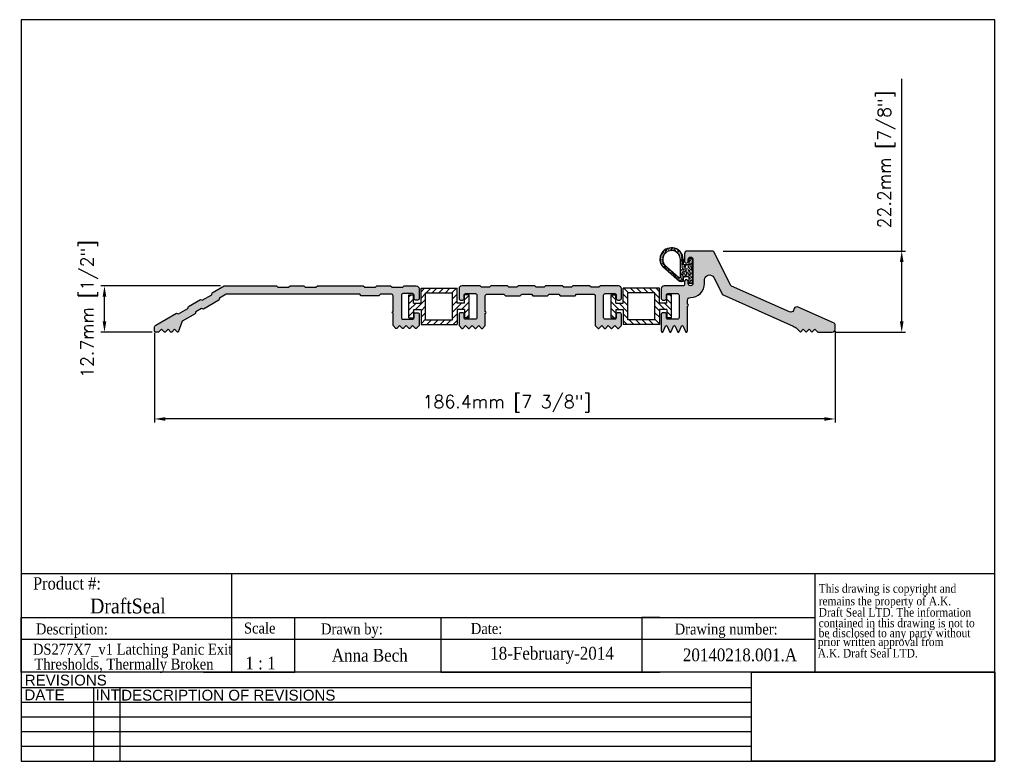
# Model space of a CAD drawing. Header units: millimetres. Extents: x 2362 to 2631, y 15 to 219.
import ezdxf
from ezdxf.enums import TextEntityAlignment as Align

# ---------------------------------------------------------------- set-up
doc = ezdxf.new("R2010")
doc.units = ezdxf.units.MM
doc.header["$MEASUREMENT"] = 0
doc.layers.add('AM_5', color=3, linetype='Continuous', lineweight=25)
doc.layers.add('BORDER', color=7, linetype='Continuous', lineweight=25)
for name, color, linetype in [('Current', 7, 'Continuous'), ('DRAWING', 7, 'Continuous'), ('DRAWING1', 5, 'Continuous'), ('FRAME', 7, 'Continuous')]:
    doc.layers.add(name, color=color, linetype=linetype)
doc.styles.add('DS GROUP', font='arial.ttf')
doc.styles.get("Standard").update_dxf_attribs({"font": 'ROMANS.SHX'})
doc.styles.add('TAG', font='GARA.TTF')
doc.dimstyles.new('AM_ISO$0', dxfattribs={"dimtxt": 1.5, "dimasz": 1.5, "dimexe": 1, "dimexo": 1, "dimgap": 1.5, "dimtad": 1, "dimdec": 0, "dimdsep": 46, "dimtxsty": 'Standard', "dimcen": 0, "dimclrd": 256, "dimclre": 256, "dimclrt": 2, "dimadec": 0, "dimazin": 2, "dimtp": 0.1, "dimtm": 0.1, "dimtfac": 0.71, "dimtdec": 0, "dimtmove": 0, "dimatfit": 3, "dimfxl": 1, "dimlwd": -1, "dimlwe": -1, "dimarcsym": 1})
picture_1 = doc.add_image_def('image1.bmp', size_in_pixel=(901, 331))

# ---------------------------------------------------------------- blocks, each defined once
blk = doc.blocks.new('A$C08671A0E')
at = {"layer": 'FRAME', "style": 'TAG'}
for s, p in [('This drawing is copyright and', (14.8, -52.3)), ('remains the property of A.K.', (14.8, -101.5)), ('Draft Seal LTD. The information', (14.8, -145.7)), ('contained in this drawing is not to  ', (14.8, -187.4)), ('be disclosed to any party without ', (14.8, -226.7)), (' prior written approval from', (0, -261.2)), (' A.K. Draft Seal LTD.', (0, -306.1))]:
    blk.add_text(s, height=33.819, dxfattribs=at).set_placement(p)
blk = doc.blocks.new('*D465')
at = {"layer": 'AM_5', "linetype": 'ByBlock', "transparency": 16777216}
for p, q in [((2416.67, 145.58), (2383.92, 145.58)), ((2384.92, 135.88), (2384.92, 142.58)), ((2398.02, 132.88), (2383.92, 132.88))]:
    blk.add_line(p, q, dxfattribs=at)
at = {"layer": 'AM_5', "transparency": 16777216}
for points in [[(2384.42, 142.58), (2385.42, 142.58), (2384.92, 145.58)], [(2384.42, 135.88), (2385.42, 135.88), (2384.92, 132.88)]]:
    blk.add_solid(points, dxfattribs=at)
at = {"layer": 'Defpoints', "color": 0, "transparency": 16777216}
for p in [(2384.92, 145.58), (2417.67, 145.58), (2399.02, 132.88)]:
    blk.add_point(p, dxfattribs=at)
at = {"layer": 'AM_5', "color": 7, "transparency": 16777216, "insert": (2380.75, 139.23), "char_height": 3.5, "attachment_point": 5, "rotation": 90}
blk.add_mtext('12.7mm [1/2"]', dxfattribs=at)
blk = doc.blocks.new('*D466')
at = {"layer": 'AM_5', "linetype": 'ByBlock', "transparency": 16777216}
for p, q in [((2398.62, 132.7), (2398.62, 108.11)), ((2585.06, 133.21), (2585.06, 108.11)), ((2582.06, 109.11), (2401.62, 109.11))]:
    blk.add_line(p, q, dxfattribs=at)
at = {"layer": 'AM_5', "transparency": 16777216}
for points in [[(2401.62, 109.61), (2401.62, 108.61), (2398.62, 109.11)], [(2582.06, 109.61), (2582.06, 108.61), (2585.06, 109.11)]]:
    blk.add_solid(points, dxfattribs=at)
at = {"layer": 'Defpoints', "color": 0, "transparency": 16777216}
for p in [(2398.62, 133.7), (2585.06, 134.21), (2398.62, 109.11)]:
    blk.add_point(p, dxfattribs=at)
at = {"layer": 'AM_5', "color": 7, "transparency": 16777216, "insert": (2495.12, 113.27), "char_height": 3.5, "attachment_point": 5}
blk.add_mtext('186.4mm [7 3/8"]', dxfattribs=at)
blk = doc.blocks.new('*D467')
at = {"layer": 'AM_5', "linetype": 'ByBlock', "transparency": 16777216}
for p, q in [((2603.29, 155.1), (2603.29, 202.27)), ((2554.34, 155.1), (2604.29, 155.1)), ((2603.29, 135.88), (2603.29, 152.1)), ((2585.26, 132.88), (2604.29, 132.88))]:
    blk.add_line(p, q, dxfattribs=at)
at = {"layer": 'AM_5', "transparency": 16777216}
for points in [[(2602.79, 152.1), (2603.79, 152.1), (2603.29, 155.1)], [(2602.79, 135.88), (2603.79, 135.88), (2603.29, 132.88)]]:
    blk.add_solid(points, dxfattribs=at)
at = {"layer": 'Defpoints', "color": 0, "transparency": 16777216}
for p in [(2553.34, 155.1), (2603.29, 155.1), (2584.26, 132.88)]:
    blk.add_point(p, dxfattribs=at)
at = {"layer": 'AM_5', "color": 7, "transparency": 16777216, "insert": (2599.12, 180.19), "char_height": 3.5, "attachment_point": 5, "rotation": 90}
blk.add_mtext('22.2mm [7/8"]', dxfattribs=at)

msp = doc.modelspace()

# ---------------------------------------------------------------- hatches: boundary and pattern name
msp.add_hatch(color=256).paths.add_polyline_path([(2454.85, 143.28), (2455.25, 142.88), (2460.11, 142.88), (2460.51, 143.28), (2463.55, 143.28, -0.414214), (2463.95, 142.88), (2463.95, 138.56, 1), (2463.95, 138.06), (2463.95, 134.67), (2464.74, 133.88), (2464.96, 133.88), (2465.75, 134.67), (2466.54, 133.88), (2466.75, 133.88), (2467.54, 134.67), (2468.33, 133.88), (2468.54, 133.88), (2469.33, 134.67), (2470.12, 133.88), (2470.33, 133.88), (2471.12, 134.67), (2471.12, 137.8, 0.414214), (2470.72, 138.2), (2470.12, 138.2, 0.414214), (2469.72, 137.8), (2469.72, 136.85, -0.414214), (2469.32, 136.45), (2466.65, 136.45, -0.414214), (2466.25, 136.85), (2466.25, 143.05, -0.414214), (2466.65, 143.45), (2469.32, 143.45, -0.414214), (2469.72, 143.05), (2469.72, 142.1, 0.414214), (2470.12, 141.7), (2470.72, 141.7, 0.414214), (2471.12, 142.1), (2471.12, 144.78, 0.414214), (2470.32, 145.58), (2467.05, 145.58), (2466.65, 145.18), (2463.7, 145.18), (2463.3, 145.58), (2459.55, 145.58), (2459.15, 145.18), (2456.2, 145.18), (2455.8, 145.58), (2443.25, 145.58), (2442.85, 145.18), (2439.9, 145.18), (2439.5, 145.58), (2435.75, 145.58), (2435.35, 145.18), (2432.4, 145.18), (2432, 145.58), (2417.67, 145.58), (2414.43, 143.71), (2414.28, 143.16), (2411.72, 141.69), (2411.18, 141.83), (2407.93, 139.96), (2407.78, 139.41), (2405.23, 137.94), (2404.68, 138.08), (2399.02, 134.81, 0.26795), (2398.62, 134.12), (2398.62, 133.28, 0.414214), (2399.02, 132.88), (2399.75, 132.88), (2400.54, 133.67), (2401.33, 132.88), (2401.54, 132.88), (2402.33, 133.67), (2403.12, 132.88), (2403.33, 132.88), (2404.12, 133.67), (2404.91, 132.88), (2405.07, 132.88), (2406.23, 135.86), (2409.76, 137.9), (2409.91, 138.44), (2411.5, 139.36), (2412.05, 139.22), (2416.25, 141.65), (2416.4, 142.19), (2418.29, 143.28)])
at = {"layer": 'Current'}
for points in [[(2549.28, 147.22, -0.788336), (2551.83, 147.84), (2554.17, 143.25, 0.171831), (2554.35, 143.08), (2573.6, 134.51, -0.091887), (2574.56, 133.85), (2575.53, 132.88), (2576.32, 133.67), (2577.11, 132.88), (2577.9, 133.67), (2578.69, 132.88), (2579.48, 133.67), (2580.27, 132.88), (2584.26, 132.88, 0.414214), (2585.06, 133.68), (2585.06, 134.73, 0.296213), (2584.59, 135.45), (2574.91, 139.76, 0.414214), (2573.85, 139.36), (2573.63, 138.84, -0.414214), (2572.58, 138.44), (2556.67, 145.53, -0.171831), (2556.49, 145.7), (2551.81, 154.89, 0.282029), (2551.47, 155.1), (2544.57, 155.1, 0.414214), (2543.78, 154.31), (2543.78, 152.34, 1), (2544.8, 152.34), (2544.8, 152.83, -1), (2546.1, 152.83), (2546.1, 146.23, -1), (2544.8, 146.23), (2544.8, 146.72, 1), (2543.78, 146.72), (2543.78, 145.96, -0.414214), (2543.4, 145.58), (2538.22, 145.58, 0.414214), (2537.43, 144.79), (2537.43, 142.08, 0.414214), (2537.81, 141.7), (2538.45, 141.7, 0.414214), (2538.83, 142.08), (2538.83, 143.07, -0.414214), (2539.21, 143.45), (2541.92, 143.45, -0.414214), (2542.3, 143.07), (2542.3, 136.83, -0.414214), (2541.92, 136.45), (2539.21, 136.45, -0.414214), (2538.83, 136.83), (2538.83, 137.82, 0.414214), (2538.45, 138.2), (2537.81, 138.2, 0.414214), (2537.43, 137.82), (2537.43, 133.21), (2537.5, 133.03, 0.661886), (2537.96, 133.03), (2538.59, 134.52, -0.661886), (2539.06, 134.52), (2539.69, 133.03, 0.661886), (2540.15, 133.03), (2540.78, 134.52, -0.661886), (2541.25, 134.52), (2541.88, 133.03, 0.661886), (2542.34, 133.03), (2542.97, 134.52, -0.661886), (2543.43, 134.52), (2544.06, 133.03, 0.661886), (2544.52, 133.03), (2544.6, 133.21), (2544.6, 140.02, 1), (2544.6, 140.52), (2544.6, 141.6, -0.414214), (2545.4, 142.4), (2545.45, 142.4, 0.414214), (2549.28, 146.23)], [(2501.85, 143.28), (2502.25, 142.88), (2506.3, 142.88), (2506.7, 143.28), (2509.35, 143.28), (2509.75, 142.88), (2513.8, 142.88), (2514.2, 143.28), (2518.93, 143.28, -0.414214), (2519.33, 142.88), (2519.33, 134.67), (2520.12, 133.88), (2520.34, 133.88), (2521.13, 134.67), (2521.92, 133.88), (2522.13, 133.88), (2522.92, 134.67), (2523.71, 133.88), (2523.92, 133.88), (2524.71, 134.67), (2525.5, 133.88), (2525.71, 133.88), (2526.5, 134.67), (2526.5, 137.8, 0.414214), (2526.1, 138.2), (2525.5, 138.2, 0.414214), (2525.1, 137.8), (2525.1, 136.85, -0.414214), (2524.7, 136.45), (2522.03, 136.45, -0.414214), (2521.63, 136.85), (2521.63, 143.05, -0.414214), (2522.03, 143.45), (2524.7, 143.45, -0.414214), (2525.1, 143.05), (2525.1, 142.1, 0.414214), (2525.5, 141.7), (2526.1, 141.7, 0.414214), (2526.5, 142.1), (2526.5, 144.78, 0.414214), (2525.7, 145.58), (2520.75, 145.58), (2520.35, 145.18), (2518.2, 145.18), (2517.8, 145.58), (2513.25, 145.58), (2512.85, 145.18), (2510.7, 145.18), (2510.3, 145.58), (2505.75, 145.58), (2505.35, 145.18), (2503.2, 145.18), (2502.8, 145.58), (2498.25, 145.58), (2497.85, 145.18), (2495.7, 145.18), (2495.3, 145.58), (2490.75, 145.58), (2490.35, 145.18), (2488.2, 145.18), (2487.8, 145.58), (2482.85, 145.58, 0.414214), (2482.05, 144.78), (2482.05, 142.1, 0.414214), (2482.45, 141.7), (2483.05, 141.7, 0.414214), (2483.45, 142.1), (2483.45, 143.05, -0.414214), (2483.85, 143.45), (2486.52, 143.45, -0.414214), (2486.92, 143.05), (2486.92, 136.85, -0.414214), (2486.52, 136.45), (2483.85, 136.45, -0.414214), (2483.45, 136.85), (2483.45, 137.8, 0.414214), (2483.05, 138.2), (2482.45, 138.2, 0.414214), (2482.05, 137.8), (2482.05, 134.67), (2482.84, 133.88), (2483.05, 133.88), (2483.84, 134.67), (2484.63, 133.88), (2484.84, 133.88), (2485.63, 134.67), (2486.42, 133.88), (2486.63, 133.88), (2487.42, 134.67), (2488.21, 133.88), (2488.43, 133.88), (2489.22, 134.67), (2489.22, 138.06, 1), (2489.22, 138.56), (2489.22, 142.88, -0.414214), (2489.62, 143.28), (2494.35, 143.28), (2494.75, 142.88), (2498.8, 142.88), (2499.2, 143.28)]]:
    msp.add_hatch(color=256, dxfattribs=at).paths.add_polyline_path(points)
at = {"layer": 'DRAWING1'}
h = msp.add_hatch(dxfattribs=at)
h.set_pattern_fill('AR-SAND', color=256, scale=0.0125, angle=270, style=0)
h.set_pattern_definition([(307.5, (2468.3581, 245.53916), (0.6117665, 0.0200004), [0, -0.4826, 0, -0.53975, 0, -0.5159375]), (277.5, (2468.3581, 245.5392), (0.8960314, -0.561904), [0, -0.26035, 0, -0.434975, 0, -0.1666875]), (237.5, (2468.3581, 245.9297), (0.0017965, -0.9887405), [0, -0.15875, 0, -0.5715, 0, -0.746125]), (227.5, (2468.3581, 245.9297), (0.2786617, -0.9544456), [0, -0.079375, 0, -0.37465, 0, -0.428625])])
h.paths.add_polyline_path([(2537.85, 150.75), (2542.4, 146.74), (2543.42, 146.74), (2543.42, 148.01), (2544.94, 148.01), (2544.94, 146.23), (2545.96, 146.23), (2545.96, 153.09), (2544.94, 153.09), (2544.94, 151.57), (2544.94, 151.31), (2543.42, 151.31), (2543.42, 152.84, 1.441639)])
h.paths.add_polyline_path([(2542.66, 152.84), (2542.66, 148.09, -0.641543), (2542.24, 147.9), (2538.39, 151.29, -1.426684)], flags=16)

# ---------------------------------------------------------------- linework, layer by layer
for p, q in [((2362.06, 66.79), (2579.51, 66.79)), ((2419.68, 66.79), (2419.68, 54.73)), ((2579.51, 66.79), (2579.51, 39.73)), ((2362.06, 39.73), (2362.06, 54.73)), ((2362.06, 54.73), (2579.51, 54.73)), ((2362.06, 54.73), (2362.06, 49.73)), ((2362.06, 54.73), (2362.06, 48.73)), ((2362.06, 54.73), (2412.06, 54.73)), ((2419.68, 54.73), (2419.68, 39.73)), ((2437.06, 39.73), (2437.06, 54.73)), ((2437.06, 54.73), (2477.06, 54.73)), ((2477.06, 54.73), (2477.06, 39.73)), ((2537.06, 54.73), (2532.06, 54.73)), ((2532.06, 54.73), (2532.06, 39.73)), ((2362.06, 48.73), (2362.06, 50.23)), ((2362.06, 48.73), (2579.51, 48.73)), ((2362.06, 39.73), (2362.06, 42.73)), ((2412.06, 39.73), (2437.06, 39.73)), ((2477.06, 39.73), (2537.06, 39.73))]:
    msp.add_line(p, q)
msp.add_lwpolyline([(2459.55, 145.58), (2463.3, 145.58), (2463.7, 145.18), (2466.65, 145.18), (2467.05, 145.58), (2470.32, 145.58, -0.414214), (2471.12, 144.78), (2471.12, 142.1, -0.414214), (2470.72, 141.7), (2470.12, 141.7, -0.414214), (2469.72, 142.1), (2469.72, 143.05, 0.414214), (2469.32, 143.45), (2466.65, 143.45, 0.414214), (2466.25, 143.05), (2466.25, 136.85, 0.414214), (2466.65, 136.45), (2469.32, 136.45, 0.414214), (2469.72, 136.85), (2469.72, 137.8, -0.414214), (2470.12, 138.2), (2470.72, 138.2, -0.414214), (2471.12, 137.8), (2471.12, 134.67), (2470.33, 133.88), (2470.12, 133.88), (2469.33, 134.67), (2468.54, 133.88), (2468.33, 133.88), (2467.54, 134.67), (2466.75, 133.88), (2466.54, 133.88), (2465.75, 134.67), (2464.96, 133.88), (2464.74, 133.88), (2463.95, 134.67), (2463.95, 138.06, -1), (2463.95, 138.56), (2463.95, 142.88, 0.414214), (2463.55, 143.28), (2460.51, 143.28), (2460.11, 142.88), (2455.25, 142.88), (2454.85, 143.28), (2418.29, 143.28), (2416.4, 142.19), (2416.25, 141.65), (2412.05, 139.22), (2411.5, 139.36), (2409.91, 138.44), (2409.76, 137.9), (2406.23, 135.86), (2405.07, 132.88), (2404.91, 132.88), (2404.12, 133.67), (2403.33, 132.88), (2403.12, 132.88), (2402.33, 133.67), (2401.54, 132.88), (2401.33, 132.88), (2400.54, 133.67), (2399.75, 132.88), (2399.02, 132.88, -0.414214), (2398.62, 133.28), (2398.62, 134.12, -0.26795), (2399.02, 134.81), (2404.68, 138.08), (2405.23, 137.94), (2407.78, 139.41), (2407.93, 139.96), (2411.18, 141.83), (2411.72, 141.69), (2414.28, 143.16), (2414.43, 143.71), (2417.67, 145.58), (2432, 145.58), (2432.4, 145.18), (2435.35, 145.18), (2435.75, 145.58), (2439.5, 145.58), (2439.9, 145.18), (2442.85, 145.18), (2443.25, 145.58), (2455.8, 145.58), (2456.2, 145.18), (2459.15, 145.18)], format="xyb", close=True)
at = {"layer": 'BORDER'}
for p, q in [((2362.06, 218.5), (2362.06, 15.3)), ((2628.76, 218.5), (2362.06, 218.5)), ((2628.76, 15.3), (2628.76, 218.5)), ((2579.51, 66.79), (2628.76, 66.79)), ((2628.76, 39.73), (2362.06, 39.73)), ((2562.14, 35.42), (2362.06, 35.42)), ((2381.93, 35.42), (2381.93, 15.3)), ((2389.14, 35.42), (2389.14, 15.3)), ((2562.14, 31.4), (2362.06, 31.4)), ((2562.14, 27.37), (2362.06, 27.37)), ((2562.14, 23.35), (2362.06, 23.35)), ((2562.14, 19.33), (2362.06, 19.33)), ((2362.06, 15.3), (2628.76, 15.3))]:
    msp.add_line(p, q, dxfattribs=at)
at = {"layer": 'Current'}
for p, q in [((2468.32, 136.78), (2468.32, 143.13)), ((2468.32, 143.13), (2469.59, 143.13)), ((2468.32, 142.64), (2468.8, 143.13)), ((2469.59, 140.84), (2469.59, 143.13)), ((2471.62, 144.9), (2481.52, 144.9)), ((2471.62, 140.84), (2471.62, 144.9)), ((2471.62, 143.98), (2472.54, 144.9)), ((2471.62, 142.18), (2472.89, 143.45)), ((2472.89, 136.27), (2472.89, 143.63)), ((2472.89, 143.63), (2480.25, 143.63)), ((2473.07, 143.63), (2474.34, 144.9)), ((2474.7, 143.63), (2475.97, 144.9)), ((2476.5, 143.63), (2477.77, 144.9)), ((2478.29, 143.63), (2479.56, 144.9)), ((2480.09, 143.63), (2481.36, 144.9)), ((2480.25, 136.27), (2480.25, 143.63)), ((2480.25, 142), (2481.52, 143.27)), ((2481.52, 140.84), (2481.52, 144.9)), ((2483.56, 140.84), (2483.56, 143.13)), ((2484.83, 143.13), (2483.56, 143.13)), ((2483.56, 141.71), (2484.83, 142.98)), ((2484.83, 136.78), (2484.83, 143.13)), ((2523.72, 143.13), (2524.99, 143.13)), ((2523.72, 136.78), (2523.72, 143.13)), ((2524.99, 141.71), (2523.72, 142.98)), ((2524.99, 140.84), (2524.99, 143.13)), ((2536.93, 144.9), (2527.03, 144.9)), ((2527.03, 140.84), (2527.03, 144.9)), ((2528.3, 142), (2527.03, 143.27)), ((2528.46, 143.63), (2527.19, 144.9)), ((2535.66, 143.63), (2528.3, 143.63)), ((2528.3, 136.27), (2528.3, 143.63)), ((2530.26, 143.63), (2528.99, 144.9)), ((2532.05, 143.63), (2530.78, 144.9)), ((2533.85, 143.63), (2532.58, 144.9)), ((2535.48, 143.63), (2534.21, 144.9)), ((2535.66, 136.27), (2535.66, 143.63)), ((2536.93, 142.18), (2535.66, 143.45)), ((2536.93, 143.98), (2536.01, 144.9)), ((2536.93, 140.84), (2536.93, 144.9)), ((2538.96, 140.84), (2538.96, 143.13)), ((2540.23, 143.13), (2538.96, 143.13)), ((2540.23, 142.64), (2539.75, 143.13)), ((2540.23, 136.78), (2540.23, 143.13)), ((2468.32, 140.68), (2469.59, 141.95)), ((2468.32, 138.88), (2470.28, 140.84)), ((2469.59, 140.84), (2471.62, 140.84)), ((2470.13, 139.06), (2472.89, 141.82)), ((2480.25, 140.21), (2481.52, 141.48)), ((2480.25, 138.41), (2482.68, 140.84)), ((2483.56, 140.84), (2481.52, 140.84)), ((2482.7, 139.06), (2484.83, 141.19)), ((2525.85, 139.06), (2523.72, 141.19)), ((2524.99, 140.84), (2527.03, 140.84)), ((2528.3, 138.41), (2525.87, 140.84)), ((2528.3, 140.21), (2527.03, 141.48)), ((2538.42, 139.06), (2535.66, 141.82)), ((2538.96, 140.84), (2536.93, 140.84)), ((2540.23, 138.88), (2538.27, 140.84)), ((2540.23, 140.68), (2538.96, 141.95)), ((2468.32, 137.25), (2469.59, 138.52)), ((2469.59, 139.06), (2471.62, 139.06)), ((2469.59, 139.06), (2469.59, 136.78)), ((2471.62, 138.76), (2472.89, 140.03)), ((2471.62, 139.06), (2471.62, 135)), ((2471.62, 136.96), (2472.89, 138.23)), ((2480.25, 136.62), (2481.52, 137.89)), ((2481.52, 139.06), (2481.52, 135)), ((2483.56, 139.06), (2481.52, 139.06)), ((2483.56, 138.12), (2484.83, 139.39)), ((2483.56, 139.06), (2483.56, 136.78)), ((2484.01, 136.78), (2484.83, 137.6)), ((2524.99, 138.12), (2523.72, 139.39)), ((2524.54, 136.78), (2523.72, 137.6)), ((2524.99, 139.06), (2527.03, 139.06)), ((2524.99, 139.06), (2524.99, 136.78)), ((2527.03, 139.06), (2527.03, 135)), ((2528.3, 136.62), (2527.03, 137.89)), ((2536.93, 138.76), (2535.66, 140.03)), ((2536.93, 136.96), (2535.66, 138.23)), ((2538.96, 139.06), (2536.93, 139.06)), ((2536.93, 139.06), (2536.93, 135)), ((2538.96, 139.06), (2538.96, 136.78)), ((2540.23, 137.25), (2538.96, 138.52)), ((2468.32, 136.78), (2469.59, 136.78)), ((2471.62, 135.16), (2472.89, 136.43)), ((2471.62, 135), (2481.52, 135)), ((2472.89, 136.27), (2480.25, 136.27)), ((2473.25, 135), (2474.52, 136.27)), ((2475.04, 135), (2476.31, 136.27)), ((2476.84, 135), (2478.11, 136.27)), ((2478.64, 135), (2479.91, 136.27)), ((2480.43, 135), (2481.52, 136.09)), ((2484.83, 136.78), (2483.56, 136.78)), ((2523.72, 136.78), (2524.99, 136.78)), ((2528.12, 135), (2527.03, 136.09)), ((2536.93, 135), (2527.03, 135)), ((2535.66, 136.27), (2528.3, 136.27)), ((2529.91, 135), (2528.64, 136.27)), ((2531.71, 135), (2530.44, 136.27)), ((2533.51, 135), (2532.24, 136.27)), ((2535.3, 135), (2534.03, 136.27)), ((2536.93, 135.16), (2535.66, 136.43)), ((2540.23, 136.78), (2538.96, 136.78))]:
    msp.add_line(p, q, dxfattribs=at)
at = {"layer": 'DRAWING'}
for points in [[(2537.81, 141.7), (2538.45, 141.7, 0.414214), (2538.83, 142.08), (2538.83, 143.07, -0.414214), (2539.21, 143.45), (2541.92, 143.45, -0.414214), (2542.3, 143.07), (2542.3, 136.83, -0.414214), (2541.92, 136.45), (2539.21, 136.45, -0.414214), (2538.83, 136.83), (2538.83, 137.82, 0.414214), (2538.45, 138.2), (2537.81, 138.2, 0.414214), (2537.43, 137.82), (2537.43, 133.21), (2537.5, 133.03, 0.661886), (2537.96, 133.03), (2538.59, 134.52, -0.661886), (2539.06, 134.52), (2539.69, 133.03, 0.661886), (2540.15, 133.03), (2540.78, 134.52, -0.661886), (2541.25, 134.52), (2541.88, 133.03, 0.661886), (2542.34, 133.03), (2542.97, 134.52, -0.661886), (2543.43, 134.52), (2544.06, 133.03, 0.661886), (2544.52, 133.03), (2544.6, 133.21), (2544.6, 140.02, 1), (2544.6, 140.52), (2544.6, 141.6, -0.414214), (2545.4, 142.4), (2545.45, 142.4, 0.414214), (2549.28, 146.23), (2549.28, 147.22, -0.788336), (2551.83, 147.84), (2554.17, 143.25, 0.171831), (2554.35, 143.08), (2573.6, 134.51, -0.091887), (2574.56, 133.85), (2575.53, 132.88), (2576.32, 133.67), (2577.11, 132.88), (2577.9, 133.67), (2578.69, 132.88), (2579.48, 133.67), (2580.27, 132.88), (2584.26, 132.88, 0.414214), (2585.06, 133.68), (2585.06, 134.73, 0.296213), (2584.59, 135.45), (2574.91, 139.76, 0.414214), (2573.85, 139.36), (2573.63, 138.84, -0.414214), (2572.58, 138.44), (2556.67, 145.53, -0.171831), (2556.49, 145.7), (2551.81, 154.89, 0.282029), (2551.47, 155.1), (2544.57, 155.1, 0.414214), (2543.78, 154.31), (2543.78, 152.34, 1), (2544.8, 152.34), (2544.8, 152.83, -1), (2546.1, 152.83), (2546.1, 146.23, -1), (2544.8, 146.23), (2544.8, 146.72, 1), (2543.78, 146.72), (2543.78, 145.96, -0.414214), (2543.4, 145.58), (2538.22, 145.58, 0.414214), (2537.43, 144.79), (2537.43, 142.08, 0.414214)], [(2494.35, 143.28), (2494.75, 142.88), (2498.8, 142.88), (2499.2, 143.28), (2501.85, 143.28), (2502.25, 142.88), (2506.3, 142.88), (2506.7, 143.28), (2509.35, 143.28), (2509.75, 142.88), (2513.8, 142.88), (2514.2, 143.28), (2518.93, 143.28, -0.414214), (2519.33, 142.88), (2519.33, 134.67), (2520.12, 133.88), (2520.34, 133.88), (2521.13, 134.67), (2521.92, 133.88), (2522.13, 133.88), (2522.92, 134.67), (2523.71, 133.88), (2523.92, 133.88), (2524.71, 134.67), (2525.5, 133.88), (2525.71, 133.88), (2526.5, 134.67), (2526.5, 137.8, 0.414214), (2526.1, 138.2), (2525.5, 138.2, 0.414214), (2525.1, 137.8), (2525.1, 136.85, -0.414214), (2524.7, 136.45), (2522.03, 136.45, -0.414214), (2521.63, 136.85), (2521.63, 143.05, -0.414214), (2522.03, 143.45), (2524.7, 143.45, -0.414214), (2525.1, 143.05), (2525.1, 142.1, 0.414214), (2525.5, 141.7), (2526.1, 141.7, 0.414214), (2526.5, 142.1), (2526.5, 144.78, 0.414214), (2525.7, 145.58), (2520.75, 145.58), (2520.35, 145.18), (2518.2, 145.18), (2517.8, 145.58), (2513.25, 145.58), (2512.85, 145.18), (2510.7, 145.18), (2510.3, 145.58), (2505.75, 145.58), (2505.35, 145.18), (2503.2, 145.18), (2502.8, 145.58), (2498.25, 145.58), (2497.85, 145.18), (2495.7, 145.18), (2495.3, 145.58), (2490.75, 145.58), (2490.35, 145.18), (2488.2, 145.18), (2487.8, 145.58), (2482.85, 145.58, 0.414214), (2482.05, 144.78), (2482.05, 142.1, 0.414214), (2482.45, 141.7), (2483.05, 141.7, 0.414214), (2483.45, 142.1), (2483.45, 143.05, -0.414214), (2483.85, 143.45), (2486.52, 143.45, -0.414214), (2486.92, 143.05), (2486.92, 136.85, -0.414214), (2486.52, 136.45), (2483.85, 136.45, -0.414214), (2483.45, 136.85), (2483.45, 137.8, 0.414214), (2483.05, 138.2), (2482.45, 138.2, 0.414214), (2482.05, 137.8), (2482.05, 134.67), (2482.84, 133.88), (2483.05, 133.88), (2483.84, 134.67), (2484.63, 133.88), (2484.84, 133.88), (2485.63, 134.67), (2486.42, 133.88), (2486.63, 133.88), (2487.42, 134.67), (2488.21, 133.88), (2488.43, 133.88), (2489.22, 134.67), (2489.22, 138.06, 1), (2489.22, 138.56), (2489.22, 142.88, -0.414214), (2489.62, 143.28)]]:
    msp.add_lwpolyline(points, format="xyb", close=True, dxfattribs=at)
at = {"layer": 'DRAWING1', "color": 5, "linetype": 'Continuous'}
for p, q in [((2538.39, 151.29), (2542.23, 147.9)), ((2542.66, 148.09), (2542.66, 152.84)), ((2543.42, 152.84), (2543.42, 151.31)), ((2544.94, 151.31), (2543.42, 151.31)), ((2544.94, 153.09), (2544.94, 151.57)), ((2545.96, 153.09), (2544.94, 153.09)), ((2544.94, 151.57), (2544.94, 151.31)), ((2545.96, 153.09), (2545.96, 146.23)), ((2542.4, 146.74), (2537.85, 150.75)), ((2543.42, 146.74), (2542.4, 146.74)), ((2543.42, 148.01), (2543.42, 146.74)), ((2544.94, 148.01), (2543.42, 148.01)), ((2544.94, 148.01), (2544.94, 146.23)), ((2545.96, 146.23), (2544.94, 146.23))]:
    msp.add_line(p, q, dxfattribs=at)
for centre, radius, start, end in [((2540.24, 152.84), 3.17, 0.0001, 221.0127), ((2540.24, 152.84), 3.17, 0, 180), ((2540.24, 152.84), 2.41, 0, 219.8912), ((2542.4, 148.09), 0.254, 228.6218, 0)]:
    msp.add_arc(centre, radius, start, end, dxfattribs=at)
at = {"layer": 'FRAME', "color": 1}
for q in [(2562.14, 39.74), (2562.14, 39.73)]:
    msp.add_line((2562.14, 15.3), q, dxfattribs=at)

# ---------------------------------------------------------------- block references
at = {"xscale": 0.06987750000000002, "yscale": 0.06987750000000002, "zscale": 0.06987750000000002}
msp.add_blockref('A$C08671A0E', (2579.51, 65.14), dxfattribs=at)

# ---------------------------------------------------------------- texts
at = {"layer": 'BORDER', "attachment_point": 2, "style": 'DS GROUP'}
for s, width, insert, char_height in [('REVISIONS', 20.3868, (2374.32, 39.03), 2.953), ('DATE', 20.3868, (2368.5, 34.99), 2.953), ('INT', 20.3868, (2385.79, 34.99), 2.953), ('DESCRIPTION OF REVISIONS', 103.8609, (2418.84, 34.91), 2.9531)]:
    msp.add_mtext_dynamic_manual_height_columns(s, width=width, gutter_width=7.5, heights=[0], dxfattribs=dict(at, insert=insert, char_height=char_height))
at = {"layer": 'FRAME', "style": 'TAG'}
for s, height, p in [('Product #:', 3.382, (2374.65, 64.13)), ('DraftSeal', 4.069, (2391.34, 57.98)), ('Description:', 3, (2375.98, 51.11)), ('Drawn by:', 3, (2452.69, 51.18)), ('Date:', 3, (2489.58, 51.66)), ('Drawing number:', 3, (2555.2, 51.15)), ('Anna Bech', 3.5, (2457.58, 44.44)), ('18-February-2014', 3.5, (2507.5, 44.44)), ('20140218.001.A', 3.5, (2558.98, 44.45)), ('1 : 1', 3.5, (2427.65, 42.21))]:
    msp.add_text(s, height=height, dxfattribs=at).set_placement(p, align=Align.MIDDLE)
msp.add_text('Scale', height=3, dxfattribs=at).set_placement((2423.13, 50.32))
for s, p in [('DS277X7_v1 Latching Panic Exit ', (2393.11, 44.53)), ('Thresholds, Thermally Broken', (2390.26, 40.46))]:
    msp.add_text(s, height=3, dxfattribs=at).set_placement(p, align=Align.CENTER)

# ---------------------------------------------------------------- dimensions: what is measured, and where the dimension line sits
at = {"layer": 'AM_5'}
for base, p1, p2, picture, middle in [((2603.29, 155.1), (2584.26, 132.88), (2553.34, 155.1), '*D467', (2603.29, 180.19)), ((2384.92, 145.58), (2399.02, 132.88), (2417.67, 145.58), '*D465', (2384.92, 139.23))]:
    dim = msp.add_linear_dim(base=base, p1=p1, p2=p2, angle=90, dimstyle='AM_ISO$0', override={"dimtxt": 3.5, "dimasz": 3, "dimdec": 1, "dimpost": '<>mm', "dimclrt": 7}, dxfattribs=at)
    dim.commit()
    dim.dimension.update_dxf_attribs({"geometry": picture, "text_midpoint": middle, "dimtype": 160})
dim = msp.add_linear_dim(base=(2398.62, 109.11), p1=(2585.06, 134.21), p2=(2398.62, 133.7), dimstyle='AM_ISO$0', override={"dimtxt": 3.5, "dimasz": 3, "dimdec": 1, "dimpost": '<>mm', "dimclrt": 7}, dxfattribs=at)
dim.commit()
dim.dimension.update_dxf_attribs({"geometry": '*D466', "text_midpoint": (2495.12, 109.11), "dimtype": 160})

# ---------------------------------------------------------------- pictures from other files: only their frames are drawn
image = msp.add_image(picture_1, insert=(2562.14, 15.3), size_in_units=(66.62, 24.47))
image.dxf.flags = 7

doc.saveas('drawing.dxf')
